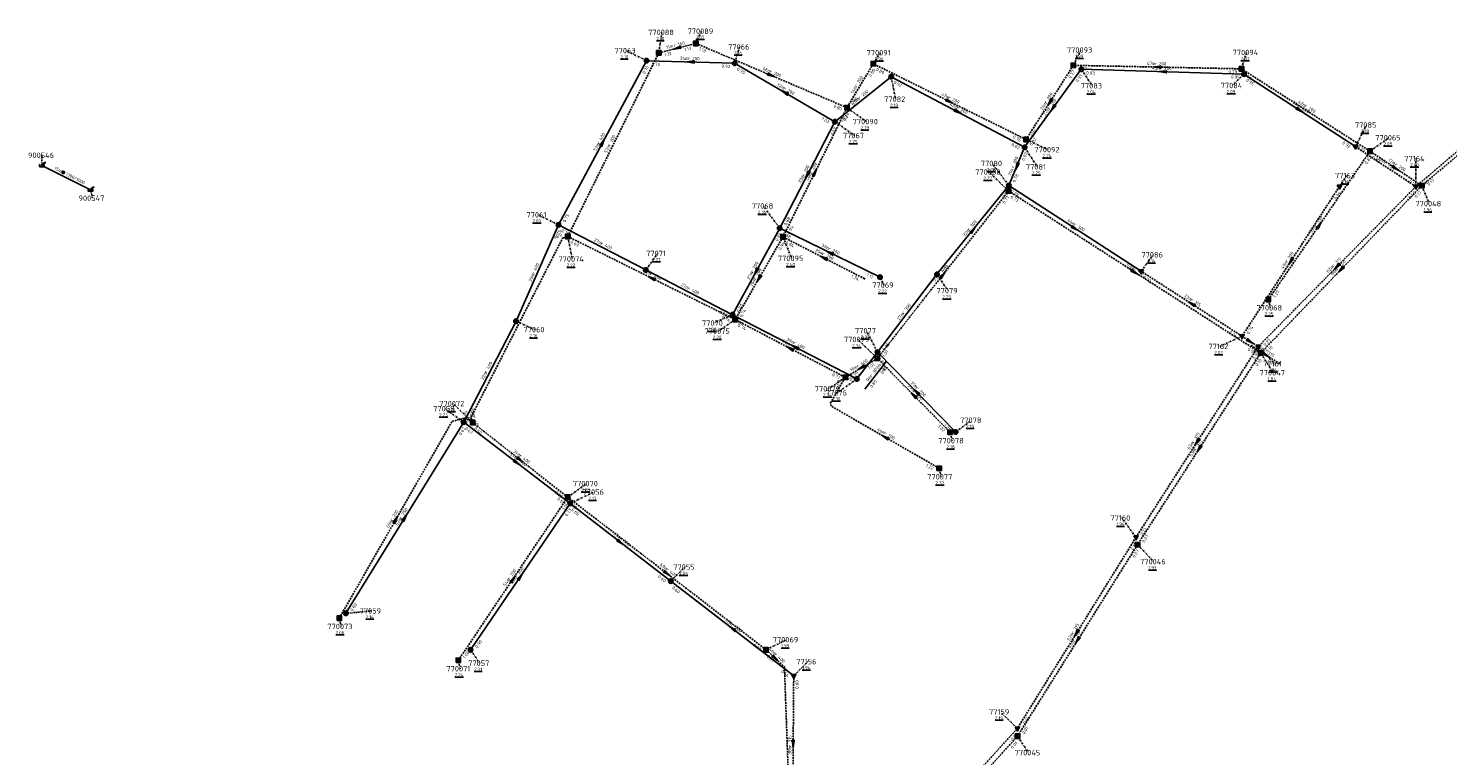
# Model space of a CAD drawing. Extents: x 188323 to 208361, y 565368 to 574910.
# Tile 256 of 256: x 202989 to 203382, y 573598 to 573800. Entities that reach past the tile are written whole.
import ezdxf

# ---------------------------------------------------------------- set-up
doc = ezdxf.new("R2010")
doc.units = 0
doc.linetypes.add('DASHDOT', pattern=[1, 0.5, -0.25, 0, -0.25])
doc.linetypes.add('DASHED', pattern=[0.75, 0.5, -0.25])
doc.layers.get('0').update_dxf_attribs({"linetype": 'CONTINUOUS'})
for name, color, linetype in [('RIO-AFM', 7, 'CONTINUOUS'), ('RIO-BOK', 7, 'CONTINUOUS'), ('RIO-DET', 7, 'CONTINUOUS'), ('RIO-KNP', 7, 'CONTINUOUS'), ('RIO-KNR', 7, 'CONTINUOUS'), ('RIO-LAG', 7, 'CONTINUOUS'), ('RIO-LAG_0B', 7, 'CONTINUOUS'), ('RIO-LAG_1B', 7, 'DASHED'), ('RIO-LAG_2B', 7, 'DASHED'), ('RIO-LEN', 7, 'CONTINUOUS'), ('RIO-MVD', 1, 'CONTINUOUS'), ('RIO-VRB', 6, 'DASHDOT'), ('RIO-VRH', 7, 'CONTINUOUS')]:
    doc.layers.add(name, color=color, linetype=linetype)
doc.styles.add('RIO-TXT', font='isocp.shx')

# ---------------------------------------------------------------- blocks, each defined once
blk = doc.blocks.new('L_VHR')
blk.add_lwpolyline([(-0.5, 0), (0.5, 0), (-0.5, 0.15), (-0.5, -0.15), (0.5, 0)])
blk = doc.blocks.new('L_VKT')
blk.add_line((0.3, 0.95), (-0.3, -0.05))
blk.add_lwpolyline([(0.3, 0.15), (0.3, 0.75), (-0.3, 0.75), (-0.3, 0.15)], close=True)
blk = doc.blocks.new('K_IPR')
blk.add_lwpolyline([(-0.5, -0.5), (0.5, -0.5), (0.5, 0.5), (-0.5, 0.5)], close=True)
blk.add_solid([(-0.5, 0.5), (0.5, 0.5), (-0.5, -0.5), (0.5, -0.5)])
at = {"style": 'RIO-TXT', "flags": 1}
blk.add_attdef('KNOOPNAAM', (2, 2), '', height=1, dxfattribs=at)
blk = doc.blocks.new('K_FIC')
blk.add_circle((0, 0), 0.0625)
at = {"style": 'RIO-TXT', "flags": 1}
blk.add_attdef('KNOOPNAAM', (2, 2), '', height=1, dxfattribs=at)
blk = doc.blocks.new('K_IPG')
blk.add_circle((0, 0), 0.5)
for points in [[(0, 0), (-0.5, 0), (-0.433013, 0.25)], [(0, 0), (-0.433013, -0.25), (-0.5, 0)], [(0, 0), (-0.433013, 0.25), (-0.25, 0.433013)], [(0, 0), (-0.25, -0.433013), (-0.433013, -0.25)], [(0, 0), (-0.25, 0.433013), (0, 0.5)], [(0, 0), (0, -0.5), (-0.25, -0.433013)], [(0, 0), (0, 0.5), (0.25, 0.433013)], [(0, 0), (0.25, 0.433013), (0.433013, 0.25)], [(0, 0), (0.433013, 0.25), (0.5, 0)], [(0, 0), (0.5, 0), (0.433013, -0.25)], [(0, 0), (0.433013, -0.25), (0.25, -0.433013)], [(0, 0), (0.25, -0.433013), (0, -0.5)]]:
    blk.add_solid(points)
at = {"style": 'RIO-TXT', "flags": 1}
blk.add_attdef('KNOOPNAAM', (2, 2), '', height=1, dxfattribs=at)
blk = doc.blocks.new('K_IPD')
blk.add_lwpolyline([(-0.496027, 0.307994), (0.503973, 0.307994), (0.003973, -0.558031)], close=True)
blk.add_solid([(-0.496027, 0.307994), (0.503973, 0.307994), (0.003973, -0.558031)])
at = {"style": 'RIO-TXT', "flags": 1}
blk.add_attdef('KNOOPNAAM', (2, 2), '', height=1, dxfattribs=at)
blk = doc.blocks.new('K_UTB')
blk.add_lwpolyline([(0.5, 0.15), (0.5, -0.3), (-0.5, -0.3), (-0.5, 0.15), (-0.45, 0.15), (-0.45, -0.25), (0, -0.25), (0.45, -0.25), (0.45, 0.15)], close=True)
blk.add_lwpolyline([(0.85, 0.6), (0.55, 0.65), (0.614828, 0.459583), (0.850842, 0.598937)])
blk.add_arc((0.85, -0.25), 0.85, 90, 180)
at = {"style": 'RIO-TXT', "flags": 1}
blk.add_attdef('KNOOPNAAM', (2, 2), '', height=1, dxfattribs=at)
blk = doc.blocks.new('1211_06______77077_____77076_')
at = {"layer": 'RIO-LAG_0B'}
blk.add_line((0, 0), (-5.991, -7.783), dxfattribs=at)
at = {"layer": 'RIO-AFM', "style": 'RIO-TXT'}
blk.add_text('r 300', height=0.9, rotation=412.3887, dxfattribs=at).set_placement((-4.0517, -4.442))
at = {"layer": 'RIO-BOK', "style": 'RIO-TXT'}
for p in [(-1.064, -3.6742), (-4.0279, -7.5271)]:
    blk.add_text('0.85', height=0.9, rotation=412.3887, dxfattribs=at).set_placement(p)
at = {"layer": 'RIO-LEN', "style": 'RIO-TXT'}
blk.add_text('9m', height=0.9, rotation=412.3887, dxfattribs=at).set_placement((-5.0395, -5.726))
blk = doc.blocks.new('1227_06______77162_____77161_')
at = {"layer": 'RIO-LAG_2B'}
blk.add_line((0, 0), (8.233, -5.353), dxfattribs=at)
at = {"layer": 'RIO-VRH', "xscale": 2, "yscale": 2, "zscale": 2, "rotation": 326.9389}
blk.add_blockref('L_VHR', (4.1165, -2.6765), dxfattribs=at)
at = {"layer": 'RIO-AFM', "style": 'RIO-TXT'}
blk.add_text('r 315', height=0.9, rotation=326.9389, dxfattribs=at).set_placement((3.4837, -1.6684))
at = {"layer": 'RIO-BOK', "style": 'RIO-TXT'}
for s, p in [('0.74', (0.4105, -1.9367)), ('0.72', (4.4851, -4.5857))]:
    blk.add_text(s, height=0.9, rotation=326.9389, dxfattribs=at).set_placement(p)
at = {"layer": 'RIO-LEN', "style": 'RIO-TXT'}
blk.add_text('5m', height=0.9, rotation=326.9389, dxfattribs=at).set_placement((2.1255, -0.7854))

msp = doc.modelspace()

# ---------------------------------------------------------------- linework, layer by layer
at = {"layer": 'RIO-LAG'}
msp.add_line((202992.368, 573761.792), (203005.84, 573755.008), dxfattribs=at)
at = {"layer": 'RIO-LAG_0B'}
for p, q in [((203135.6, 573745.28), (203160, 573790.784)), ((203184.4, 573790.08), (203160, 573790.784)), ((203212.192, 573773.888), (203184.4, 573790.08)), ((203280.496, 573788.416), (203264.8, 573766.784)), ((203325.6, 573787.072), (203280.496, 573788.416)), ((203212.192, 573773.888), (203227.808, 573786.368)), ((203227.808, 573786.368), (203264.8, 573766.784)), ((203325.6, 573787.072), (203356.496, 573766.976)), ((203212.192, 573773.888), (203196.896, 573744.384)), ((203264.8, 573766.784), (203260.4, 573756.224)), ((203240.496, 573731.584), (203260.4, 573756.224)), ((203260.4, 573756.224), (203297.104, 573732.416)), ((203123.808, 573718.592), (203135.6, 573745.28)), ((203135.6, 573745.28), (203159.808, 573732.8)), ((203196.896, 573744.384), (203183.808, 573720.384)), ((203224.704, 573730.816), (203196.896, 573744.384)), ((203183.808, 573720.384), (203159.808, 573732.8)), ((203224, 573710.016), (203240.496, 573731.584)), ((203109.296, 573690.624), (203123.808, 573718.592)), ((203218.304, 573702.592), (203183.808, 573720.384)), ((203224, 573710.016), (203218.304, 573702.592)), ((203245.696, 573687.872), (203224, 573710.016)), ((203076.608, 573637.632), (203109.296, 573690.624)), ((203109.296, 573690.624), (203138.8, 573668.096)), ((203111.2, 573627.52), (203138.8, 573668.096)), ((203138.8, 573668.096), (203166.704, 573646.528)), ((203200.784, 573620.288), (203166.704, 573646.528))]:
    msp.add_line(p, q, dxfattribs=at)
at = {"layer": 'RIO-LAG_1B'}
for p, q in [((203138.16, 573742.08), (203163.376, 573792.96)), ((203163.376, 573792.96), (203173.664, 573795.584)), ((203173.664, 573795.584), (203215.536, 573777.792)), ((203222.848, 573789.952), (203215.536, 573777.792)), ((203265.184, 573768.96), (203222.848, 573789.952)), ((203278.304, 573789.504), (203265.184, 573768.96)), ((203324.896, 573788.544), (203278.304, 573789.504)), ((203360.544, 573765.696), (203324.896, 573788.544)), ((203215.536, 573777.792), (203197.808, 573741.952)), ((203399.728, 573777.088), (203374.88, 573756.16)), ((203332.368, 573724.608), (203360.544, 573765.696)), ((203360.544, 573765.696), (203374.88, 573756.16)), ((203260.336, 573754.688), (203223.968, 573708.288)), ((203260.336, 573754.688), (203330.208, 573709.76)), ((203374.88, 573756.16), (203330.208, 573709.76)), ((203138.16, 573742.08), (203184.544, 573719.04)), ((203197.808, 573741.952), (203184.544, 573719.04)), ((203220.4, 573730.368), (203197.808, 573741.952)), ((203184.544, 573719.04), (203215.088, 573703.04)), ((203330.208, 573709.76), (203296.08, 573656.64)), ((203223.968, 573708.288), (203215.088, 573703.04)), ((203244.144, 573687.808), (203223.968, 573708.288)), ((203138.144, 573669.824), (203111.776, 573690.496)), ((203107.808, 573624.576), (203138.144, 573669.824)), ((203193.12, 573627.52), (203138.144, 573669.824)), ((203296.08, 573656.64), (203262.832, 573603.584)), ((203262.832, 573603.584), (203245.248, 573584.256))]:
    msp.add_line(p, q, dxfattribs=at)
for points in [[(203111.776, 573690.496), (203111.328, 573691.968), (203136.736, 573741.632), (203138.16, 573742.08)], [(203241.088, 573677.824), (203211.2, 573695.04), (203210.976, 573695.936), (203215.088, 573703.04)], [(203074.816, 573636.288), (203106.08, 573690.816), (203109.536, 573691.776), (203111.776, 573690.496)], [(203193.12, 573627.52), (203198.208, 573622.784), (203199.616, 573583.936)]]:
    msp.add_lwpolyline(points, dxfattribs=at)
at = {"layer": 'RIO-LAG_2B'}
for p, q in [((203406.704, 573784.384), (203373.232, 573755.904)), ((203373.232, 573755.904), (203356.496, 573766.976)), ((203352.048, 573755.904), (203325.056, 573714.432)), ((203373.232, 573755.904), (203329.536, 573711.552)), ((203325.056, 573714.432), (203297.104, 573732.416)), ((203325.056, 573714.432), (203329.536, 573711.552)), ((203329.536, 573711.552), (203295.664, 573658.688)), ((203295.664, 573658.688), (203262.768, 573605.696)), ((203200.784, 573620.288), (203200.496, 573582.592)), ((203262.768, 573605.696), (203244.864, 573585.92))]:
    msp.add_line(p, q, dxfattribs=at)
at = {"layer": 'RIO-VRB'}
for p, q in [((203163.38, 573792.95), (203164.2606, 573798.648)), ((203173.66, 573795.61), (203175.1972, 573798.9732)), ((203160, 573790.8), (203154.2908, 573793.5762)), ((203184.4, 573790.1), (203185.7933, 573794.6294)), ((203222.84, 573789.95), (203224.8164, 573793.0058)), ((203278.31, 573789.53), (203280.3471, 573793.7593)), ((203324.89, 573788.54), (203326.2833, 573793.0694)), ((203280.5, 573788.4), (203283.5369, 573783.8386)), ((203227.8, 573786.4), (203229.0276, 573780.1323)), ((203325.6, 573787.1), (203322.3394, 573783.911)), ((203215.53, 573777.76), (203220.9494, 573773.9119)), ((203212.2, 573773.9), (203217.6194, 573770.0519)), ((203356.5, 573767), (203359.5369, 573772.9614)), ((203265.19, 573768.98), (203271.3169, 573766.1422)), ((203360.55, 573765.72), (203365.8109, 573769.4578)), ((202992.37, 573761.81), (202992.3697, 573764.585)), ((203264.8, 573766.8), (203268.3369, 573761.3725)), ((203260.4, 573756.2), (203255.851, 573762.3187)), ((203373.23, 573755.88), (203373.2289, 573763.655)), ((203260.34, 573754.68), (203254.9191, 573759.9264)), ((203352.05, 573755.88), (203354.0264, 573758.9358)), ((203005.84, 573755.02), (203006.3735, 573752.6916)), ((203374.88, 573756.19), (203376.9571, 573751.1811)), ((203196.9, 573744.4), (203192.351, 573750.5187)), ((203135.6, 573745.3), (203129.8908, 573748.0762)), ((203138.16, 573742.1), (203139.3876, 573735.8323)), ((203197.81, 573741.96), (203200.229, 573736.0114)), ((203159.8, 573732.8), (203163.0618, 573737.388)), ((203297.1, 573732.4), (203300.3618, 573736.988)), ((203224.7, 573730.8), (203225.7514, 573728.6103)), ((203240.5, 573731.6), (203243.5369, 573727.0386)), ((203332.37, 573724.63), (203332.9035, 573722.3016)), ((203123.8, 573718.6), (203129.0609, 573716.2622)), ((203183.8, 573720.4), (203178.54, 573718.0606)), ((203184.54, 573719.03), (203179.8878, 573715.8233)), ((203223.96, 573708.3), (203218.5391, 573713.5464)), ((203224, 573710), (203220.9614, 573715.9605)), ((203325.06, 573714.45), (203318.9342, 573711.6102)), ((203329.53, 573711.54), (203334.0772, 573706.8198)), ((203330.2, 573709.74), (203333.7369, 573704.3125)), ((203215.09, 573703.05), (203210.4378, 573699.8433)), ((203218.3, 573702.6), (203212.882, 573698.7502)), ((203109.3, 573690.6), (203104.0381, 573694.3361)), ((203111.78, 573690.51), (203106.3591, 573695.7564)), ((203245.7, 573687.9), (203250.0949, 573691.1377)), ((203244.15, 573687.79), (203244.6835, 573685.4616)), ((203241.09, 573677.8), (203241.6235, 573675.4716)), ((203138.14, 573669.83), (203143.4009, 573673.5678)), ((203138.8, 573668.1), (203145.4482, 573671.22)), ((203295.66, 573658.71), (203291.754, 573664.0628)), ((203296.08, 573656.67), (203300.6272, 573651.9498)), ((203166.7, 573646.5), (203170.5874, 573650.4624)), ((203074.81, 573636.31), (203075.3435, 573633.9816)), ((203076.6, 573637.6), (203083.675, 573638.3)), ((203111.2, 573627.5), (203113.737, 573623.8047)), ((203193.12, 573627.54), (203198.8286, 573630.318)), ((203107.8, 573624.59), (203108.3335, 573622.2616)), ((203200.79, 573620.28), (203204.6774, 573624.2424)), ((203262.77, 573605.7), (203258.1153, 573610.3038)), ((203262.83, 573603.57), (203265.8669, 573599.0086))]:
    msp.add_line(p, q, dxfattribs=at)

# ---------------------------------------------------------------- block references
at = {"layer": 'RIO-AFM', "xscale": 0.9, "yscale": 0.9, "zscale": 0.9, "rotation": 333.2508}
msp.add_blockref('L_VKT', (202998.1259, 573759.4729), dxfattribs=at)
at = {"layer": 'RIO-DET'}
for name, p in [('1227_06______77162_____77161_', (203327.552, 573711.936)), ('1211_06______77077_____77076_', (203226.496, 573707.52))]:
    msp.add_blockref(name, p, dxfattribs=at)
at = {"layer": 'RIO-KNP', "xscale": 1.25, "yscale": 1.25, "zscale": 1.25}
for name, p in [('K_IPR', (203173.664, 573795.584)), ('K_IPR', (203163.376, 573792.96)), ('K_IPG', (203160, 573790.784)), ('K_IPG', (203184.4, 573790.08)), ('K_IPR', (203222.848, 573789.952)), ('K_IPR', (203278.304, 573789.504)), ('K_IPG', (203280.496, 573788.416)), ('K_IPR', (203324.896, 573788.544)), ('K_IPG', (203227.808, 573786.368)), ('K_IPG', (203325.6, 573787.072)), ('K_IPR', (203215.536, 573777.792)), ('K_IPG', (203212.192, 573773.888)), ('K_IPR', (203265.184, 573768.96)), ('K_IPG', (203264.8, 573766.784)), ('K_IPD', (203356.496, 573766.976)), ('K_IPR', (203360.544, 573765.696)), ('K_UTB', (202992.368, 573761.792)), ('K_IPG', (203260.4, 573756.224)), ('K_IPR', (203374.88, 573756.16)), ('K_UTB', (203005.84, 573755.008)), ('K_IPR', (203260.336, 573754.688)), ('K_IPD', (203352.048, 573755.904)), ('K_IPD', (203373.232, 573755.904)), ('K_IPG', (203135.6, 573745.28)), ('K_IPG', (203196.896, 573744.384)), ('K_IPR', (203138.16, 573742.08)), ('K_IPR', (203197.808, 573741.952)), ('K_IPG', (203159.808, 573732.8)), ('K_FIC', (203220.4, 573730.368)), ('K_IPG', (203224.704, 573730.816)), ('K_IPG', (203240.496, 573731.584)), ('K_IPD', (203297.104, 573732.416)), ('K_IPR', (203332.368, 573724.608)), ('K_IPG', (203123.808, 573718.592)), ('K_IPG', (203183.808, 573720.384)), ('K_IPR', (203184.544, 573719.04)), ('K_IPD', (203325.056, 573714.432)), ('K_IPG', (203224, 573710.016)), ('K_IPD', (203329.536, 573711.552)), ('K_IPR', (203330.208, 573709.76)), ('K_IPR', (203223.968, 573708.288)), ('K_IPR', (203215.088, 573703.04)), ('K_IPG', (203218.304, 573702.592)), ('K_IPG', (203109.296, 573690.624)), ('K_IPR', (203111.776, 573690.496)), ('K_IPR', (203244.144, 573687.808)), ('K_IPG', (203245.696, 573687.872)), ('K_IPR', (203241.088, 573677.824)), ('K_IPR', (203138.144, 573669.824)), ('K_IPG', (203138.8, 573668.096)), ('K_IPD', (203295.664, 573658.688)), ('K_IPR', (203296.08, 573656.64)), ('K_IPG', (203166.704, 573646.528)), ('K_IPR', (203074.816, 573636.288)), ('K_IPG', (203076.608, 573637.632)), ('K_IPG', (203111.2, 573627.52)), ('K_IPR', (203193.12, 573627.52)), ('K_IPR', (203107.808, 573624.576)), ('K_IPD', (203200.784, 573620.288)), ('K_IPD', (203262.768, 573605.696)), ('K_IPR', (203262.832, 573603.584))]:
    msp.add_blockref(name, p, dxfattribs=at)
at = {"layer": 'RIO-VRH'}
for p, xscale, yscale, zscale, rotation in [((203168.52, 573794.28), 2, 2, 2, 194.5059), ((203172.2, 573790.45), 2, 2, 2, 178.3569), ((203301.6, 573789.035), 2, 2, 2, 178.7826), ((203303.05, 573787.75), 2, 2, 2, 178.3491), ((203194.595, 573786.685), 2, 2, 2, 336.9128), ((203198.3, 573782), 2, 2, 2, 149.7722), ((203244.015, 573779.465), 2, 2, 2, 333.6599), ((203271.75, 573779.255), 2, 2, 2, 237.4383), ((203246.3, 573776.6), 2, 2, 2, 332.0913), ((203272.65, 573777.6), 2, 2, 2, 233.983), ((203341.05, 573777.05), 2, 2, 2, 326.9599), ((203147.8, 573768.05), 2, 2, 2, 61.7907), ((203206.67, 573759.86), 2, 2, 2, 423.6595), ((203262.6, 573761.5), 2, 2, 2, 247.4501), ((203367.715, 573760.955), 2, 2, 2, 326.378), ((203204.55, 573759.15), 2, 2, 2, 242.5804), ((203250.45, 573743.9), 2, 2, 2, 51.024), ((203278.75, 573744.3), 2, 2, 2, 327.0399), ((203346.46, 573745.175), 2, 2, 2, 55.5516), ((203209.105, 573736.17), 2, 2, 2, 152.8623), ((203210.8, 573737.6), 2, 2, 2, 153.9344), ((203190.35, 573732.4), 2, 2, 2, 241.3666), ((203295.27, 573732.21), 2, 2, 2, 327.2507), ((203338.555, 573735.165), 2, 2, 2, 236.9116), ((203351.38, 573733.71), 2, 2, 2, 225.4119), ((203352.54, 573732.965), 2, 2, 2, 226.108), ((203161.35, 573730.565), 2, 2, 2, 513.5563), ((203191.175, 573730.495), 2, 2, 2, 239.9352), ((203242.15, 573731.49), 2, 2, 2, 411.8845), ((203311.08, 573723.425), 2, 2, 2, 147.3033), ((203327.295, 573712.995), 2, 2, 2, 326.9389), ((203199.815, 573711.04), 2, 2, 2, 512.3898), ((203201.05, 573711.5), 2, 2, 2, 152.7116), ((203219.525, 573705.675), 2, 2, 2, 210.6175), ((203234.055, 573698.045), 2, 2, 2, 134.5541), ((203234.85, 573698.95), 2, 2, 2, 134.4814), ((203111.55, 573691.225), 0.251, 0.251, 0.251, 287.8391), ((203226.145, 573686.43), 2, 2, 2, 149.9987), ((203312.595, 573685.125), 2, 2, 2, 237.3298), ((203313.14, 573683.205), 2, 2, 2, 237.2563), ((203124.05, 573679.35), 2, 2, 2, 322.6706), ((203124.96, 573680.17), 2, 2, 2, 321.8889), ((203090.445, 573663.57), 2, 2, 2, 60.1575), ((203092.95, 573664.1), 2, 2, 2, 58.3203), ((203152.75, 573657.3), 2, 2, 2, 322.257), ((203122.97, 573647.21), 2, 2, 2, 56.1467), ((203125, 573647.8), 2, 2, 2, 55.7864), ((203165.63, 573648.685), 2, 2, 2, 322.4367), ((203183.745, 573633.39), 2, 2, 2, 142.4384), ((203279.215, 573632.205), 2, 2, 2, 238.1766), ((203279.455, 573630.12), 2, 2, 2, 237.9403), ((203195.66, 573625.17), 2, 2, 2, 316.9873), ((203200.645, 573601.445), 2, 2, 2, 269.5499)]:
    msp.add_blockref('L_VHR', p, dxfattribs=dict(at, xscale=xscale, yscale=yscale, zscale=zscale, rotation=rotation))

# ---------------------------------------------------------------- texts
at = {"layer": 'RIO-AFM', "style": 'RIO-TXT'}
for s, rotation, p in [('r 160', 14.5059, (203167.6104, 573794.5611)), ('r 200', 358.3569, (203171.4046, 573790.9802)), ('r 200', 336.9128, (203194.0511, 573787.4755)), ('r 200', 358.7826, (203300.8006, 573789.5664)), ('r 200', 358.3491, (203302.2545, 573788.2869)), ('r 200', 419.0441, (203218.3359, 573783.419)), ('r 200', 329.7722, (203197.8562, 573782.8485)), ('r 200', 38.7007, (203219.0552, 573780.0337)), ('r 200', 333.6599, (203243.517, 573780.2857)), ('r 200', 417.4383, (203270.8865, 573778.845)), ('r 200', 332.0913, (203245.8237, 573777.4326)), ('r 200', 413.983, (203271.7624, 573777.2428)), ('r 200', 326.9599, (203340.6495, 573777.9203)), ('r 200', 327.3868, (203342.3137, 573777.9989)), ('r 400', 61.7907, (203146.9765, 573767.5723)), ('r 200', 63.6136, (203149.9621, 573767.0213)), ('r 200', 422.5804, (203203.7241, 573758.6653)), ('r 200', 423.6595, (203205.8515, 573759.3608)), ('r 300', 427.4501, (203261.8245, 573760.9441)), ('r 250', 326.3924, (203364.47, 573762.3099)), ('r 200', 326.378, (203367.3197, 573761.8243)), ('1300/1000', 333.2508, (202998.8494, 573759.1088)), ('r 300', 51.024, (203249.5518, 573743.5847)), ('r 300', 327.0399, (203278.3492, 573745.1717)), ('r 200', 55.5516, (203345.5894, 573744.7896)), ('r 400', 332.6851, (203147.213, 573739.8734)), ('r 200', 332.8623, (203208.6154, 573736.9913)), ('r 200', 333.9344, (203210.2958, 573738.4136)), ('r 200', 416.9116, (203337.6808, 573734.7669)), ('r 400', 66.1504, (203128.9152, 573731.4112)), ('r 200', 421.3666, (203189.5157, 573731.9321)), ('r 400', 411.8845, (203241.242, 573731.172)), ('r 400', 327.2507, (203294.8729, 573733.0907)), ('r 315', 405.4119, (203350.4413, 573733.4973)), ('r 250', 406.108, (203351.6033, 573732.7412)), ('r 400', 333.5563, (203160.8539, 573731.388)), ('r 200', 419.9352, (203190.3293, 573730.0477)), ('r 400', 332.6789, (203171.3133, 573727.4233)), ('r 300', 52.6189, (203231.361, 573720.4599)), ('r 315', 327.3033, (203310.6733, 573724.2922)), ('r 400', 332.3898, (203199.3332, 573711.8681)), ('r 400', 332.7116, (203200.5645, 573712.3264)), ('r 400', 62.616, (203115.7334, 573704.1104)), ('r 400', 390.6175, (203218.5716, 573705.6949)), ('r 200', 314.5541, (203233.849, 573698.9793)), ('r 200', 314.4814, (203234.6455, 573699.8852)), ('r 400', 287.8391, (203111.7778, 573692.1495)), ('r 200', 329.9987, (203225.6984, 573687.2773)), ('r 315', 417.3298, (203311.7202, 573684.7228)), ('r 315', 417.2563, (203312.2646, 573682.804)), ('r 300', 322.6706, (203123.7157, 573680.2479)), ('r 400', 321.8889, (203124.637, 573681.0717)), ('r 250', 58.3203, (203092.099, 573663.6729)), ('r 200', 60.1575, (203089.6081, 573663.1158)), ('r 300', 322.257, (203152.4219, 573658.1999)), ('r 200', 56.1467, (203122.1034, 573646.8155)), ('r 200', 55.7864, (203124.1309, 573647.4109)), ('r 400', 322.4367, (203165.3056, 573649.5924)), ('r 300', 322.4384, (203183.4155, 573634.2908)), ('r 315', 418.1766, (203278.3465, 573631.7901)), ('r 315', 417.9403, (203278.5848, 573629.7088)), ('r 400', 316.9873, (203195.4095, 573626.0899)), ('r 315', 449.5499, (203200.1273, 573600.6387))]:
    msp.add_text(s, height=0.9, rotation=rotation, dxfattribs=at).set_placement(p)
at = {"layer": 'RIO-BOK', "style": 'RIO-TXT'}
for s, rotation, p in [('1.12', 14.5059, (203165.0859, 573791.9453)), ('1.13', 14.5059, (203170.5635, 573793.3626)), ('1.13', 336.9128, (203174.3998, 573793.7737)), ('0.70', 61.7907, (203159.551, 573787.0003)), ('0.70', 358.3569, (203161.36, 573789.3613)), ('0.92', 358.3569, (203180.8023, 573788.8159)), ('0.95', 329.7722, (203184.9057, 573788.1859)), ('0.80', 419.0441, (203222.2039, 573786.1802)), ('0.80', 333.6599, (203223.4744, 573788.0746)), ('0.77', 417.4383, (203277.5635, 573785.7836)), ('0.77', 358.7826, (203279.6806, 573788.1014)), ('0.79', 358.7826, (203321.3018, 573787.2432)), ('0.92', 332.0913, (203228.3828, 573784.508)), ('0.93', 413.983, (203279.5273, 573784.7056)), ('0.93', 358.3491, (203281.8598, 573786.9611)), ('0.95', 358.3491, (203322.0018, 573785.8295)), ('0.79', 327.3868, (203325.3156, 573786.6066)), ('0.95', 326.9599, (203326.0112, 573785.1634)), ('0.80', 419.0441, (203217.4502, 573778.2417)), ('0.80', 336.9128, (203211.717, 573777.8925)), ('0.80', 423.6595, (203215.1849, 573773.9588)), ('1.03', 329.7722, (203208.4283, 573774.4985)), ('1.03', 422.5804, (203211.7871, 573770.1039)), ('1.03', 38.7007, (203214.1678, 573773.6828)), ('0.76', 333.6599, (203261.391, 573769.3298)), ('0.82', 413.983, (203266.7553, 573767.1104)), ('0.76', 417.4383, (203267.123, 573769.4077)), ('0.92', 326.9599, (203352.7643, 573767.785)), ('0.82', 332.0913, (203261.0101, 573767.2508)), ('0.82', 427.4501, (203264.7235, 573762.977)), ('0.79', 327.3868, (203356.8101, 573766.4803)), ('0.82', 55.5516, (203359.6906, 573761.9915)), ('0.82', 326.378, (203360.9415, 573763.7794)), ('0.78', 427.4501, (203262.2292, 573756.9573)), ('0.76', 326.378, (203371.1453, 573757.0028)), ('0.40', 400.4205, (203375.2035, 573755.7232)), ('0.17', 400.0748, (203376.8525, 573756.0213)), ('0.77', 411.8845, (203259.2167, 573751.0364)), ('0.78', 51.024, (203259.2492, 573752.5513)), ('0.77', 327.2507, (203260.761, 573752.7455)), ('0.78', 327.0399, (203260.8139, 573754.264)), ('0.94', 416.9116, (203351.2553, 573752.1486)), ('0.40', 405.4119, (203371.7019, 573752.3881)), ('0.17', 406.108, (203373.3931, 573752.6804)), ('0.75', 61.7907, (203137.4953, 573745.872)), ('0.88', 422.5804, (203198.7869, 573744.9992)), ('0.94', 423.6595, (203199.6853, 573742.5947)), ('0.69', 197.8301, (203136.3985, 573743.0035)), ('0.75', 66.1504, (203135.4413, 573741.4775)), ('0.75', 332.6851, (203136.2024, 573743.4141)), ('0.69', 333.5563, (203138.791, 573740.2235)), ('0.88', 421.3666, (203196.4101, 573740.6118)), ('0.88', 333.9344, (203197.5433, 573742.5277)), ('0.94', 332.8623, (203198.4182, 573740.076)), ('0.94', 419.9352, (203197.2258, 573738.1845)), ('0.93', 51.024, (203242.4688, 573731.8078)), ('0.75', 327.0399, (203293.3652, 573733.1837)), ('1.24', 332.8623, (203216.6001, 573730.7702)), ('1.11', 333.9344, (203220.8949, 573731.1223)), ('0.72', 327.3033, (203297.5228, 573730.4659)), ('1.27', 55.5516, (203334.3163, 573724.9926)), ('0.80', 332.6789, (203180.0019, 573720.8033)), ('0.80', 421.3666, (203185.6991, 573720.9591)), ('0.74', 419.9352, (203186.4525, 573719.5415)), ('0.74', 333.5563, (203180.7425, 573719.3895)), ('0.80', 332.7116, (203184.4032, 573718.5144)), ('0.74', 332.3898, (203185.1326, 573717.141)), ('0.74', 416.9116, (203326.9968, 573714.8599)), ('0.74', 327.3033, (203321.3178, 573715.2111)), ('0.27', 405.4119, (203331.5097, 573711.5555)), ('0.85', 52.6189, (203225.9623, 573710.2625)), ('1.01', 411.8845, (203225.9253, 573708.5386)), ('0.53', 327.2507, (203326.4761, 573710.5308)), ('0.27', 417.3298, (203328.7554, 573707.8074)), ('0.10', 406.108, (203332.1793, 573709.7795)), ('1.01', 390.6175, (203221.6077, 573705.2858)), ('0.98', 314.5541, (203223.9455, 573706.3203)), ('0.85', 314.4814, (203223.983, 573708.0203)), ('0.10', 417.2563, (203329.4204, 573706.0085)), ('0.77', 332.3898, (203211.2954, 573703.477)), ('0.77', 239.9729, (203213.1776, 573702.5379)), ('0.85', 332.7116, (203214.505, 573703.0078)), ('0.77', 390.6175, (203217.008, 573702.5594)), ('0.50', 287.8391, (203109.356, 573693.4694)), ('0.67', 62.616, (203111.1869, 573691.1992)), ('0.50', 330.8399, (203107.9892, 573691.0215)), ('1.02', 314.5541, (203240.6666, 573689.3557)), ('1.07', 314.4814, (203242.2193, 573689.4714)), ('0.67', 58.3203, (203108.6216, 573686.8342)), ('0.67', 322.6706, (203109.5652, 573688.6381)), ('0.50', 321.8889, (203112.0184, 573688.5447)), ('1.22', 329.9987, (203237.3169, 573678.3848)), ('0.30', 321.8889, (203134.4865, 573670.941)), ('0.66', 322.6706, (203135.1336, 573669.1624)), ('1.05', 56.1467, (203137.3193, 573666.0927)), ('0.73', 55.7864, (203137.9557, 573664.3678)), ('0.30', 322.4367, (203138.3972, 573667.867)), ('0.66', 322.257, (203139.051, 573666.1362)), ('0.13', 417.3298, (203297.5938, 573659.134)), ('0.07', 417.2563, (203298.0143, 573657.0915)), ('0.13', 418.1766, (203294.9412, 573654.9667)), ('0.07', 417.9403, (203295.3457, 573652.93)), ('0.60', 322.257, (203163.0407, 573647.5879)), ('0.60', 322.4384, (203166.9573, 573644.537)), ('1.11', 60.1575, (203076.7209, 573636.8277)), ('0.80', 58.3203, (203078.5265, 573638.0562)), ('1.06', 56.1467, (203109.7424, 573624.9728)), ('0.90', 55.7864, (203113.1448, 573627.8705)), ('0.07', 322.4367, (203189.4705, 573628.6335)), ('0.07', 316.9873, (203193.1896, 573625.5615)), ('0.64', 322.4384, (203197.1302, 573621.3602)), ('0.60', 449.5499, (203202.1409, 573616.71)), ('-0.06', 418.1766, (203264.6973, 573606.1526)), ('-0.06', 407.8356, (203261.0453, 573601.7307)), ('0.01', 417.9403, (203264.7592, 573604.0146)), ('0.01', 407.6654, (203261.4573, 573600.0052))]:
    msp.add_text(s, height=0.9, rotation=rotation, dxfattribs=at).set_placement(p)
at = {"layer": 'RIO-KNR', "style": 'RIO-TXT'}
for s, p in [('770089', (203171.3722, 573798.2232)), ('770088', (203160.4356, 573797.898)), ('77063', (203151.1033, 573792.8262)), ('77066', (203182.6058, 573793.8794)), ('770091', (203220.9914, 573792.2558)), ('770093', (203276.5221, 573793.0093)), ('770094', (203322.4583, 573792.3194)), ('77083', (203280.3494, 573783.0886)), ('77084', (203319.1519, 573783.161)), ('77082', (203225.8401, 573779.3823)), ('770090', (203217.1244, 573773.1619)), ('77085', (203356.3494, 573772.2114)), ('77067', (203214.4319, 573769.3019)), ('770065', (203361.9859, 573768.7078)), ('900546', (202988.5447, 573763.835)), ('770092', (203267.4919, 573765.3922)), ('77164', (203370.0414, 573762.905)), ('770080', (203251.0941, 573759.1764)), ('77080', (203252.6635, 573761.5687)), ('77081', (203265.1494, 573760.6225)), ('77163', (203350.8389, 573758.1858)), ('900547', (203002.5485, 573751.9416)), ('77061', (203126.7033, 573747.3262)), ('77068', (203189.1635, 573749.7687)), ('770048', (203373.1321, 573750.4311)), ('77071', (203159.8743, 573736.638)), ('77086', (203297.1743, 573736.238)), ('770074', (203135.5626, 573735.0823)), ('770095', (203196.404, 573735.2614)), ('77069', (203222.5639, 573727.8603)), ('77079', (203240.3494, 573726.2886)), ('770068', (203329.0785, 573721.5516)), ('77070', (203175.3525, 573717.3106)), ('77060', (203125.8734, 573715.5122)), ('770075', (203176.0628, 573715.0733)), ('770079', (203214.7141, 573712.7964)), ('77077', (203217.7739, 573715.2105)), ('77162', (203315.7467, 573710.8602)), ('77161', (203330.8897, 573706.0698)), ('770047', (203329.9119, 573703.5625)), ('770076', (203206.6128, 573699.0933)), ('77076', (203209.6945, 573698.0002)), ('77058', (203100.8506, 573693.5861)), ('770072', (203102.5341, 573695.0064)), ('77078', (203246.9074, 573690.3877)), ('770078', (203240.8585, 573684.7116)), ('770070', (203139.5759, 573672.8178)), ('770077', (203237.7985, 573674.7216)), ('77056', (203142.2607, 573670.47)), ('77160', (203288.5665, 573663.3128)), ('77055', (203167.3999, 573649.7124)), ('770046', (203296.8022, 573651.1998)), ('77059', (203080.4875, 573637.55)), ('770073', (203071.5185, 573633.2316)), ('770069', (203195.0036, 573629.568)), ('770071', (203104.5085, 573621.5116)), ('77057', (203110.5495, 573623.0547)), ('77156', (203201.4899, 573623.4924)), ('77159', (203254.9278, 573609.5538)), ('770045', (203262.0419, 573598.2586))]:
    msp.add_text(s, height=1.5, dxfattribs=at).set_placement(p)
at = {"layer": 'RIO-LEN', "style": 'RIO-TXT'}
for s, rotation, p in [('11m', 14.5059, (203165.5192, 573794.02)), ('24m', 358.3569, (203169.2455, 573791.0408)), ('46m', 336.9128, (203192.0636, 573788.3214)), ('47m', 358.7826, (203298.6411, 573789.6109)), ('45m', 358.3491, (203300.0954, 573788.3478)), ('32m', 329.7722, (203195.9893, 573783.9348)), ('14m', 419.0441, (203217.2262, 573781.5658)), ('20m', 38.7007, (203217.3696, 573778.683)), ('47m', 333.6599, (203241.5807, 573781.2429)), ('42m', 332.0913, (203243.9143, 573778.4425)), ('24m', 417.4383, (203269.7253, 573777.0237)), ('27m', 413.983, (203270.4936, 573775.4948)), ('37m', 326.9599, (203338.8381, 573779.097)), ('42m', 327.3868, (203340.4936, 573779.162)), ('52m', 61.7907, (203145.9557, 573765.6687)), ('57m', 63.6136, (203149.0023, 573765.0862)), ('15m', 333.2508, (202995.7141, 573760.6867)), ('11m', 427.4501, (203260.9977, 573758.9486)), ('20m', 326.3924, (203362.6704, 573763.5045)), ('17m', 326.378, (203365.5204, 573763.0193)), ('33m', 422.5804, (203202.7308, 573756.7472)), ('40m', 423.6595, (203204.8945, 573757.4244)), ('44m', 327.0399, (203276.5362, 573746.3459)), ('50m', 55.5516, (203344.3677, 573743.0082)), ('27m', 332.6851, (203145.2933, 573740.8635)), ('32m', 51.024, (203248.1933, 573741.9053)), ('25m', 332.8623, (203206.6927, 573737.9754)), ('31m', 333.9344, (203208.355, 573739.3616)), ('52m', 333.5563, (203158.9194, 573732.3487)), ('83m', 327.2507, (203293.0556, 573734.2581)), ('49m', 416.9116, (203336.5029, 573732.9563)), ('62m', 405.4119, (203348.9261, 573731.9579)), ('64m', 406.108, (203350.1069, 573731.1835)), ('29m', 66.1504, (203128.0421, 573729.4355)), ('27m', 332.6789, (203169.3937, 573728.4136)), ('27m', 421.3666, (203188.482, 573730.0355)), ('26m', 419.9352, (203189.2486, 573728.1775)), ('59m', 411.8845, (203239.91, 573729.4716)), ('33m', 327.3033, (203308.8549, 573725.4579)), ('27m', 52.6189, (203230.0498, 573718.7434)), ('34m', 332.3898, (203197.4186, 573712.868)), ('39m', 332.7116, (203198.6443, 573713.3156)), ('10m', 390.6175, (203216.7134, 573704.5935)), ('32m', 62.616, (203114.7401, 573702.1923)), ('31m', 314.4814, (203233.1312, 573701.4254)), ('29m', 314.5541, (203232.3327, 573700.5176)), ('59m', 287.8391, (203111.1151, 573694.2053)), ('44m', 329.9987, (203223.8272, 573688.3563)), ('37m', 322.6706, (203121.9974, 573681.5568)), ('34m', 321.8889, (203122.9367, 573682.4039)), ('63m', 417.3298, (203310.5556, 573682.9037)), ('63m', 417.2563, (203311.0976, 573680.9864)), ('69m', 60.1575, (203088.5334, 573661.2421)), ('62m', 58.3203, (203090.9648, 573661.8346)), ('35m', 322.257, (203150.7131, 573659.5211)), ('69m', 322.4367, (203163.5927, 573650.9082)), ('54m', 56.1467, (203120.9003, 573645.0216)), ('49m', 55.7864, (203122.9165, 573645.6246)), ('43m', 322.4384, (203181.7025, 573635.6065)), ('62m', 418.1766, (203277.2089, 573629.954)), ('46m', 316.9873, (203193.8293, 573627.5625)), ('63m', 417.9403, (203277.4396, 573627.8774)), ('38m', 449.5499, (203200.1121, 573598.4787))]:
    msp.add_text(s, height=0.9, rotation=rotation, dxfattribs=at).set_placement(p)
at = {"layer": 'RIO-MVD', "style": 'RIO-TXT'}
for s, p in [('%%U2.10', (203162.7306, 573796.498)), ('%%U2.07', (203173.6672, 573796.8232)), ('%%U2.10', (203152.7608, 573791.4262)), ('%%U2.16', (203184.2633, 573792.4794)), ('%%U1.99', (203278.8171, 573791.6093)), ('%%U2.06', (203223.2864, 573790.8558)), ('%%U2.03', (203324.7533, 573790.9194)), ('%%U2.04', (203282.0069, 573781.6886)), ('%%U2.09', (203320.8094, 573781.761)), ('%%U2.19', (203227.4976, 573777.9823)), ('%%U2.19', (203219.4194, 573771.7619)), ('%%U2.25', (203216.0894, 573767.9019)), ('%%U2.18', (203358.0069, 573770.8114)), ('%%U2.24', (203269.7869, 573763.9922)), ('%%U2.09', (203364.2809, 573767.3078)), ('%%U2.28', (203254.321, 573760.1687)), ('%%U2.00', (203371.6989, 573761.505)), ('%%U2.27', (203253.3891, 573757.7764)), ('%%U2.25', (203266.8069, 573759.2225)), ('%%U2.16', (203352.4964, 573756.7858)), ('%%U2.36', (203190.821, 573748.3687)), ('%%U1.96', (203375.4271, 573749.0311)), ('%%U2.09', (203128.3608, 573745.9262)), ('%%U2.22', (203137.8576, 573733.6823)), ('%%U2.27', (203161.5318, 573735.238)), ('%%U2.40', (203198.699, 573733.8614)), ('%%U2.14', (203298.8318, 573734.838)), ('%%U2.22', (203224.2214, 573726.4603)), ('%%U2.29', (203242.0069, 573724.8886)), ('%%U2.25', (203331.3735, 573720.1516)), ('%%U2.16', (203127.5309, 573714.1122)), ('%%U2.30', (203177.01, 573715.9106)), ('%%U2.28', (203178.3578, 573713.6733)), ('%%U2.37', (203219.4314, 573713.8105)), ('%%U2.34', (203217.0091, 573711.3964)), ('%%U2.02', (203317.4042, 573709.4602)), ('%%U1.94', (203332.5472, 573704.6698)), ('%%U1.84', (203332.2069, 573702.1625)), ('%%U2.34', (203208.9078, 573697.6933)), ('%%U2.30', (203211.352, 573696.6002)), ('%%U2.16', (203104.8291, 573693.6064)), ('%%U2.23', (203102.5081, 573692.1861)), ('%%U2.19', (203248.5649, 573688.9877)), ('%%U2.18', (203243.1535, 573683.3116)), ('%%U2.37', (203240.0935, 573673.3216)), ('%%U2.03', (203141.8709, 573671.4178)), ('%%U2.13', (203143.9182, 573669.07)), ('%%U1.94', (203290.224, 573661.9128)), ('%%U1.93', (203299.0972, 573649.7998)), ('%%U2.04', (203169.0574, 573648.3124)), ('%%U2.14', (203082.145, 573636.15)), ('%%U2.06', (203073.8135, 573631.8316)), ('%%U1.99', (203197.2986, 573628.168)), ('%%U1.94', (203203.1474, 573622.0924)), ('%%U2.24', (203106.8035, 573620.1116)), ('%%U2.31', (203112.207, 573621.6547)), ('%%U2.19', (203256.5853, 573608.1538))]:
    msp.add_text(s, height=0.9, dxfattribs=at).set_placement(p)

doc.saveas('drawing.dxf')
